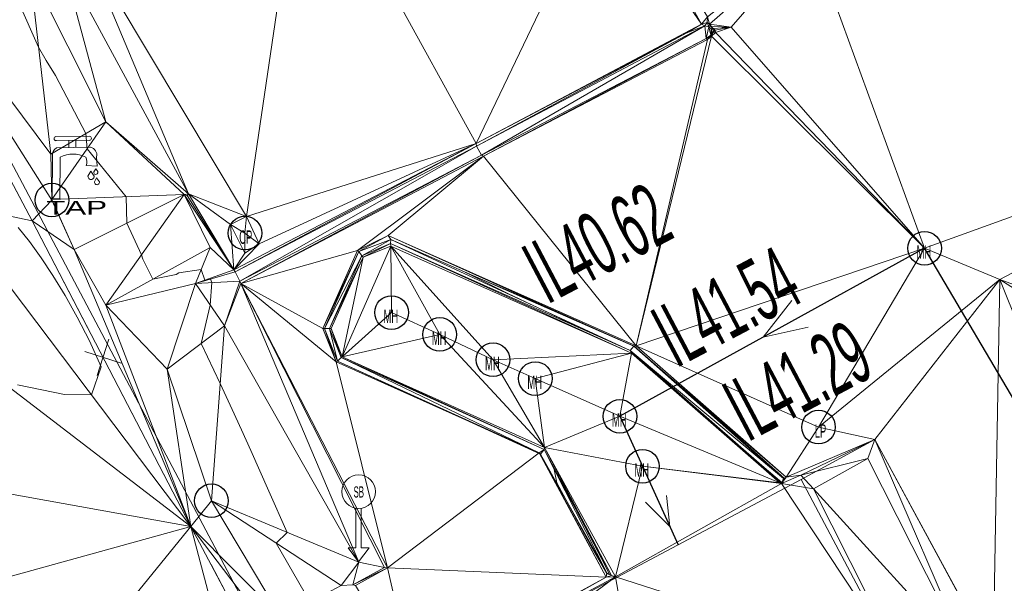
# Model space of a CAD drawing. Extents: x 79271 to 79617, y -3659238 to -3658956.
# Tile 11 of 29: x 79402 to 79424, y -3659120 to -3659108. Entities that reach past the tile are written whole.
import ezdxf
from ezdxf.enums import TextEntityAlignment as Align
from ezdxf.lldxf.tags import DXFTag

# ---------------------------------------------------------------- set-up
doc = ezdxf.new("R2010")
doc.units = 0
for name, color, linetype in [('3dFace', 7, 'Continuous'), ('BK', 7, 'Continuous'), ('BUILDING', 7, 'Continuous'), ('CAD', 7, 'Continuous'), ('CATCH_PIT', 7, 'Continuous'), ('CODE', 7, 'Continuous'), ('CONCSLAB', 7, 'Continuous'), ('ELEVATION', 7, 'Continuous'), ('ELP', 7, 'Continuous'), ('ERF_LINES', 7, 'Continuous'), ('FENCE', 7, 'Continuous'), ('GCONTOUR', 7, 'Continuous'), ('LAMP', 7, 'Continuous'), ('MCONTOUR', 7, 'Continuous'), ('MH', 7, 'Continuous'), ('POLYLINES', 7, 'Continuous'), ('ROADS_SIGN_BOARD', 7, 'Continuous'), ('SP', 7, 'Continuous'), ('TAP', 7, 'Continuous'), ('TK', 7, 'Continuous'), ('WALL', 7, 'Continuous')]:
    doc.layers.add(name, color=color, linetype=linetype)
doc.styles.add('Arial', font='arial.ttf', dxfattribs={"height": 1})
tags = doc.linetypes.add('DOTTED500', pattern=[1.2, 0.7, -0.5]).pattern_tags.tags
tags[6:7] = [DXFTag(74, 4), DXFTag(75, 0), DXFTag(340, '0'), DXFTag(46, 0.0), DXFTag(50, 0.0), DXFTag(44, 0.0), DXFTag(45, 0.0)]
tags[4:5] = [DXFTag(74, 4), DXFTag(75, 0), DXFTag(340, '0'), DXFTag(46, 0.0), DXFTag(50, 0.0), DXFTag(44, 0.0), DXFTag(45, 0.0)]

msp = doc.modelspace()

# ---------------------------------------------------------------- linework, layer by layer
at = {"layer": '3dFace', "color": 142, "linetype": 'Continuous', "lineweight": 0, "transparency": 33554687}
for points in [[(79419.424, -3659105.962, 42.348), (79431.533, -3659109.474, 42.491), (79427.154, -3659101.263, 42.586), (79419.424, -3659105.962, 42.348)], [(79406.845, -3659112.219, 42.128), (79408.116, -3659103.6, 42.283), (79403.222, -3659106.153, 42.242), (79406.845, -3659112.219, 42.128)], [(79406.845, -3659112.219, 42.128), (79411.964, -3659110.598, 42.255), (79408.116, -3659103.6, 42.283), (79406.845, -3659112.219, 42.128)], [(79408.116, -3659103.6, 42.283), (79411.964, -3659110.598, 42.255), (79414.782, -3659104.716, 42.368), (79408.116, -3659103.6, 42.283)], [(79414.782, -3659104.716, 42.368), (79416.995, -3659107.934, 42.405), (79415.114, -3659104.528, 42.421), (79414.782, -3659104.716, 42.368)], [(79415.114, -3659104.528, 42.421), (79416.995, -3659107.934, 42.405), (79417.128, -3659107.773, 42.444), (79415.114, -3659104.528, 42.421)], [(79414.782, -3659104.716, 42.368), (79411.964, -3659110.598, 42.255), (79416.995, -3659107.934, 42.405), (79414.782, -3659104.716, 42.368)], [(79400.15, -3659111.919, 43.356), (79402.064, -3659112.32, 42.882), (79398.361, -3659105.303, 43.131), (79400.15, -3659111.919, 43.356)], [(79398.361, -3659105.303, 43.131), (79402.064, -3659112.32, 42.882), (79402.507, -3659111.855, 42.714), (79398.361, -3659105.303, 43.131)], [(79398.361, -3659105.303, 43.131), (79402.507, -3659111.855, 42.714), (79402.483, -3659110.833, 42.706), (79398.361, -3659105.303, 43.131)], [(79398.361, -3659105.303, 43.131), (79402.483, -3659110.833, 42.706), (79402.016, -3659106.729, 42.352), (79398.361, -3659105.303, 43.131)], [(79419.424, -3659105.962, 42.348), (79417.128, -3659107.773, 42.444), (79417.17, -3659107.933, 42.44), (79419.424, -3659105.962, 42.348)], [(79419.424, -3659105.962, 42.348), (79417.17, -3659107.933, 42.44), (79417.653, -3659108, 42.39), (79419.424, -3659105.962, 42.348)], [(79421.966, -3659112.93, 42.307), (79419.424, -3659105.962, 42.348), (79417.653, -3659108, 42.39), (79421.966, -3659112.93, 42.307)], [(79419.424, -3659105.962, 42.348), (79421.966, -3659112.93, 42.307), (79431.533, -3659109.474, 42.491), (79419.424, -3659105.962, 42.348)], [(79402.745, -3659106.52, 42.322), (79405.55, -3659111.719, 42.147), (79403.222, -3659106.153, 42.242), (79402.745, -3659106.52, 42.322)], [(79403.222, -3659106.153, 42.242), (79405.55, -3659111.719, 42.147), (79406.845, -3659112.219, 42.128), (79403.222, -3659106.153, 42.242)], [(79402.016, -3659106.729, 42.352), (79403.709, -3659110.113, 42.383), (79402.745, -3659106.52, 42.322), (79402.016, -3659106.729, 42.352)], [(79403.709, -3659110.113, 42.383), (79405.55, -3659111.719, 42.147), (79402.745, -3659106.52, 42.322), (79403.709, -3659110.113, 42.383)], [(79402.016, -3659106.729, 42.352), (79402.483, -3659110.833, 42.706), (79403.709, -3659110.113, 42.383), (79402.016, -3659106.729, 42.352)], [(79416.995, -3659107.934, 42.405), (79417.118, -3659107.894, 42.419), (79417.128, -3659107.773, 42.444), (79416.995, -3659107.934, 42.405)], [(79417.118, -3659107.894, 42.419), (79417.17, -3659107.933, 42.44), (79417.128, -3659107.773, 42.444), (79417.118, -3659107.894, 42.419)], [(79416.995, -3659107.934, 42.405), (79411.964, -3659110.598, 42.255), (79416.667, -3659108.123, 42.344), (79416.995, -3659107.934, 42.405)], [(79416.667, -3659108.123, 42.344), (79411.976, -3659110.651, 42.399), (79417.067, -3659107.971, 42.474), (79416.667, -3659108.123, 42.344)], [(79417.067, -3659107.971, 42.474), (79411.976, -3659110.651, 42.399), (79412.085, -3659110.854, 42.395), (79417.067, -3659107.971, 42.474)], [(79417.067, -3659107.971, 42.474), (79412.085, -3659110.854, 42.395), (79417.095, -3659108.252, 42.471), (79417.067, -3659107.971, 42.474)], [(79416.995, -3659107.934, 42.405), (79416.667, -3659108.123, 42.344), (79417.067, -3659107.971, 42.474), (79416.995, -3659107.934, 42.405)], [(79416.995, -3659107.934, 42.405), (79417.067, -3659107.971, 42.474), (79417.118, -3659107.894, 42.419), (79416.995, -3659107.934, 42.405)], [(79417.118, -3659107.894, 42.419), (79417.067, -3659107.971, 42.474), (79417.157, -3659107.993, 42.485), (79417.118, -3659107.894, 42.419)], [(79417.095, -3659108.252, 42.471), (79417.157, -3659107.993, 42.485), (79417.067, -3659107.971, 42.474), (79417.095, -3659108.252, 42.471)], [(79417.199, -3659108.182, 42.47), (79417.157, -3659107.993, 42.485), (79417.095, -3659108.252, 42.471), (79417.199, -3659108.182, 42.47)], [(79417.118, -3659107.894, 42.419), (79417.157, -3659107.993, 42.485), (79417.17, -3659107.933, 42.44), (79417.118, -3659107.894, 42.419)], [(79417.17, -3659107.933, 42.44), (79417.157, -3659107.993, 42.485), (79417.213, -3659107.984, 42.425), (79417.17, -3659107.933, 42.44)], [(79417.213, -3659107.984, 42.425), (79417.157, -3659107.993, 42.485), (79417.208, -3659108.037, 42.487), (79417.213, -3659107.984, 42.425)], [(79417.199, -3659108.182, 42.47), (79417.208, -3659108.037, 42.487), (79417.157, -3659107.993, 42.485), (79417.199, -3659108.182, 42.47)], [(79417.653, -3659108, 42.39), (79417.17, -3659107.933, 42.44), (79417.213, -3659107.984, 42.425), (79417.653, -3659108, 42.39)], [(79417.199, -3659108.182, 42.47), (79417.224, -3659108.099, 42.476), (79417.208, -3659108.037, 42.487), (79417.199, -3659108.182, 42.47)], [(79417.213, -3659107.984, 42.425), (79417.208, -3659108.037, 42.487), (79417.249, -3659108.032, 42.429), (79417.213, -3659107.984, 42.425)], [(79417.208, -3659108.037, 42.487), (79417.271, -3659108.075, 42.43), (79417.249, -3659108.032, 42.429), (79417.208, -3659108.037, 42.487)], [(79417.224, -3659108.099, 42.476), (79417.271, -3659108.075, 42.43), (79417.208, -3659108.037, 42.487), (79417.224, -3659108.099, 42.476)], [(79417.653, -3659108, 42.39), (79417.213, -3659107.984, 42.425), (79417.249, -3659108.032, 42.429), (79417.653, -3659108, 42.39)], [(79417.653, -3659108, 42.39), (79417.249, -3659108.032, 42.429), (79417.297, -3659108.07, 42.41), (79417.653, -3659108, 42.39)], [(79417.249, -3659108.032, 42.429), (79417.271, -3659108.075, 42.43), (79417.297, -3659108.07, 42.41), (79417.249, -3659108.032, 42.429)], [(79417.297, -3659108.07, 42.41), (79417.303, -3659108.121, 42.362), (79417.653, -3659108, 42.39), (79417.297, -3659108.07, 42.41)], [(79421.966, -3659112.93, 42.307), (79417.653, -3659108, 42.39), (79417.303, -3659108.121, 42.362), (79421.966, -3659112.93, 42.307)], [(79416.667, -3659108.123, 42.344), (79411.964, -3659110.598, 42.255), (79411.976, -3659110.651, 42.399), (79416.667, -3659108.123, 42.344)], [(79417.095, -3659108.252, 42.471), (79412.085, -3659110.854, 42.395), (79412.131, -3659110.878, 42.287), (79417.095, -3659108.252, 42.471)], [(79417.095, -3659108.252, 42.471), (79412.131, -3659110.878, 42.287), (79417.126, -3659108.276, 42.37), (79417.095, -3659108.252, 42.471)], [(79417.126, -3659108.276, 42.37), (79412.131, -3659110.878, 42.287), (79415.536, -3659115.107, 42.248), (79417.126, -3659108.276, 42.37)], [(79421.966, -3659112.93, 42.307), (79417.212, -3659108.204, 42.386), (79415.536, -3659115.107, 42.248), (79421.966, -3659112.93, 42.307)], [(79415.536, -3659115.107, 42.248), (79417.212, -3659108.204, 42.386), (79417.126, -3659108.276, 42.37), (79415.536, -3659115.107, 42.248)], [(79417.095, -3659108.252, 42.471), (79417.126, -3659108.276, 42.37), (79417.199, -3659108.182, 42.47), (79417.095, -3659108.252, 42.471)], [(79417.199, -3659108.182, 42.47), (79417.126, -3659108.276, 42.37), (79417.212, -3659108.204, 42.386), (79417.199, -3659108.182, 42.47)], [(79417.199, -3659108.182, 42.47), (79417.241, -3659108.124, 42.398), (79417.224, -3659108.099, 42.476), (79417.199, -3659108.182, 42.47)], [(79417.199, -3659108.182, 42.47), (79417.212, -3659108.204, 42.386), (79417.241, -3659108.124, 42.398), (79417.199, -3659108.182, 42.47)], [(79417.303, -3659108.121, 42.362), (79417.241, -3659108.124, 42.398), (79417.212, -3659108.204, 42.386), (79417.303, -3659108.121, 42.362)], [(79421.966, -3659112.93, 42.307), (79417.303, -3659108.121, 42.362), (79417.212, -3659108.204, 42.386), (79421.966, -3659112.93, 42.307)], [(79417.224, -3659108.099, 42.476), (79417.241, -3659108.124, 42.398), (79417.271, -3659108.075, 42.43), (79417.224, -3659108.099, 42.476)], [(79417.271, -3659108.075, 42.43), (79417.241, -3659108.124, 42.398), (79417.303, -3659108.121, 42.362), (79417.271, -3659108.075, 42.43)], [(79417.271, -3659108.075, 42.43), (79417.303, -3659108.121, 42.362), (79417.297, -3659108.07, 42.41), (79417.271, -3659108.075, 42.43)], [(79431.533, -3659109.474, 42.491), (79421.966, -3659112.93, 42.307), (79423.647, -3659113.627, 42.35), (79431.533, -3659109.474, 42.491)], [(79431.533, -3659109.474, 42.491), (79423.647, -3659113.627, 42.35), (79429.765, -3659115.863, 42.385), (79431.533, -3659109.474, 42.491)], [(79403.709, -3659110.113, 42.383), (79402.483, -3659110.833, 42.706), (79402.508, -3659111.84, 42.719), (79403.709, -3659110.113, 42.383)], [(79402.508, -3659111.84, 42.719), (79405.457, -3659111.734, 42.328), (79403.709, -3659110.113, 42.383), (79402.508, -3659111.84, 42.719)], [(79403.709, -3659110.113, 42.383), (79405.457, -3659111.734, 42.328), (79405.55, -3659111.719, 42.147), (79403.709, -3659110.113, 42.383)], [(79407.13, -3659112.83, 42.097), (79406.56, -3659113.412, 42.158), (79411.964, -3659110.598, 42.255), (79407.13, -3659112.83, 42.097)], [(79411.964, -3659110.598, 42.255), (79406.56, -3659113.412, 42.158), (79406.593, -3659113.459, 42.319), (79411.964, -3659110.598, 42.255)], [(79411.964, -3659110.598, 42.255), (79406.593, -3659113.459, 42.319), (79411.976, -3659110.651, 42.399), (79411.964, -3659110.598, 42.255)], [(79411.976, -3659110.651, 42.399), (79406.593, -3659113.459, 42.319), (79406.695, -3659113.666, 42.308), (79411.976, -3659110.651, 42.399)], [(79411.976, -3659110.651, 42.399), (79406.695, -3659113.666, 42.308), (79412.085, -3659110.854, 42.395), (79411.976, -3659110.651, 42.399)], [(79407.13, -3659112.83, 42.097), (79411.964, -3659110.598, 42.255), (79406.845, -3659112.219, 42.128), (79407.13, -3659112.83, 42.097)], [(79402.483, -3659110.833, 42.706), (79402.507, -3659111.855, 42.714), (79402.508, -3659111.84, 42.719), (79402.483, -3659110.833, 42.706)], [(79412.085, -3659110.854, 42.395), (79406.695, -3659113.666, 42.308), (79406.722, -3659113.72, 42.174), (79412.085, -3659110.854, 42.395)], [(79412.085, -3659110.854, 42.395), (79406.722, -3659113.72, 42.174), (79412.131, -3659110.878, 42.287), (79412.085, -3659110.854, 42.395)], [(79412.131, -3659110.878, 42.287), (79406.722, -3659113.72, 42.174), (79409.323, -3659112.981, 42.179), (79412.131, -3659110.878, 42.287)], [(79412.131, -3659110.878, 42.287), (79409.323, -3659112.981, 42.179), (79410.003, -3659112.649, 42.183), (79412.131, -3659110.878, 42.287)], [(79410.003, -3659112.649, 42.183), (79415.536, -3659115.107, 42.248), (79412.131, -3659110.878, 42.287), (79410.003, -3659112.649, 42.183)], [(79402.508, -3659111.84, 42.719), (79403.005, -3659112.956, 42.658), (79405.457, -3659111.734, 42.328), (79402.508, -3659111.84, 42.719)], [(79405.457, -3659111.734, 42.328), (79403.005, -3659112.956, 42.658), (79403.706, -3659114.201, 42.643), (79405.457, -3659111.734, 42.328)], [(79405.457, -3659111.734, 42.328), (79403.706, -3659114.201, 42.643), (79406.033, -3659112.917, 42.326), (79405.457, -3659111.734, 42.328)], [(79405.457, -3659111.734, 42.328), (79405.526, -3659111.756, 42.323), (79405.55, -3659111.719, 42.147), (79405.457, -3659111.734, 42.328)], [(79405.457, -3659111.734, 42.328), (79406.033, -3659112.917, 42.326), (79406.56, -3659113.412, 42.158), (79405.457, -3659111.734, 42.328)], [(79405.457, -3659111.734, 42.328), (79406.56, -3659113.412, 42.158), (79405.526, -3659111.756, 42.323), (79405.457, -3659111.734, 42.328)], [(79405.526, -3659111.756, 42.323), (79406.56, -3659113.412, 42.158), (79405.55, -3659111.719, 42.147), (79405.526, -3659111.756, 42.323)], [(79405.55, -3659111.719, 42.147), (79406.56, -3659113.412, 42.158), (79406.49, -3659112.4, 42.112), (79405.55, -3659111.719, 42.147)], [(79406.845, -3659112.219, 42.128), (79405.55, -3659111.719, 42.147), (79406.49, -3659112.4, 42.112), (79406.845, -3659112.219, 42.128)], [(79405.606, -3659119.134, 42.756), (79400.15, -3659111.919, 43.356), (79398.262, -3659113.506, 43.185), (79405.606, -3659119.134, 42.756)], [(79405.606, -3659119.134, 42.756), (79402.064, -3659112.32, 42.882), (79400.15, -3659111.919, 43.356), (79405.606, -3659119.134, 42.756)], [(79402.064, -3659112.32, 42.882), (79403.005, -3659112.956, 42.658), (79402.507, -3659111.855, 42.714), (79402.064, -3659112.32, 42.882)], [(79402.507, -3659111.855, 42.714), (79403.005, -3659112.956, 42.658), (79402.508, -3659111.84, 42.719), (79402.507, -3659111.855, 42.714)], [(79406.49, -3659112.4, 42.112), (79406.812, -3659112.593, 42.125), (79406.845, -3659112.219, 42.128), (79406.49, -3659112.4, 42.112)], [(79406.845, -3659112.219, 42.128), (79406.812, -3659112.593, 42.125), (79407.13, -3659112.83, 42.097), (79406.845, -3659112.219, 42.128)], [(79402.064, -3659112.32, 42.882), (79405.606, -3659119.134, 42.756), (79403.005, -3659112.956, 42.658), (79402.064, -3659112.32, 42.882)], [(79406.49, -3659112.4, 42.112), (79406.56, -3659113.412, 42.158), (79406.807, -3659113.04, 42.104), (79406.49, -3659112.4, 42.112)], [(79406.49, -3659112.4, 42.112), (79406.807, -3659113.04, 42.104), (79406.812, -3659112.593, 42.125), (79406.49, -3659112.4, 42.112)], [(79407.13, -3659112.83, 42.097), (79406.812, -3659112.593, 42.125), (79406.807, -3659113.04, 42.104), (79407.13, -3659112.83, 42.097)], [(79410.003, -3659112.649, 42.183), (79409.323, -3659112.981, 42.179), (79409.349, -3659113.005, 42.467), (79410.003, -3659112.649, 42.183)], [(79410.003, -3659112.649, 42.183), (79409.349, -3659113.005, 42.467), (79410.061, -3659112.738, 42.484), (79410.003, -3659112.649, 42.183)], [(79410.061, -3659112.738, 42.484), (79415.481, -3659115.115, 42.536), (79410.003, -3659112.649, 42.183), (79410.061, -3659112.738, 42.484)], [(79410.003, -3659112.649, 42.183), (79415.481, -3659115.115, 42.536), (79415.536, -3659115.107, 42.248), (79410.003, -3659112.649, 42.183)], [(79406.807, -3659113.04, 42.104), (79406.56, -3659113.412, 42.158), (79407.13, -3659112.83, 42.097), (79406.807, -3659113.04, 42.104)], [(79409.451, -3659113.13, 42.362), (79408.976, -3659115.353, 42.384), (79410.067, -3659112.882, 42.353), (79409.451, -3659113.13, 42.362)], [(79410.067, -3659112.882, 42.353), (79408.976, -3659115.353, 42.384), (79410.08, -3659114.364, 42.316), (79410.067, -3659112.882, 42.353)], [(79410.061, -3659112.738, 42.484), (79409.349, -3659113.005, 42.467), (79409.415, -3659113.098, 42.461), (79410.061, -3659112.738, 42.484)], [(79410.061, -3659112.738, 42.484), (79409.415, -3659113.098, 42.461), (79410.054, -3659112.827, 42.47), (79410.061, -3659112.738, 42.484)], [(79410.054, -3659112.827, 42.47), (79409.415, -3659113.098, 42.461), (79409.451, -3659113.13, 42.362), (79410.054, -3659112.827, 42.47)], [(79410.054, -3659112.827, 42.47), (79409.451, -3659113.13, 42.362), (79410.067, -3659112.882, 42.353), (79410.054, -3659112.827, 42.47)], [(79410.054, -3659112.827, 42.47), (79415.403, -3659115.21, 42.508), (79410.061, -3659112.738, 42.484), (79410.054, -3659112.827, 42.47)], [(79410.054, -3659112.827, 42.47), (79410.067, -3659112.882, 42.353), (79415.433, -3659115.27, 42.326), (79410.054, -3659112.827, 42.47)], [(79410.054, -3659112.827, 42.47), (79415.433, -3659115.27, 42.326), (79415.403, -3659115.21, 42.508), (79410.054, -3659112.827, 42.47)], [(79410.061, -3659112.738, 42.484), (79415.403, -3659115.21, 42.508), (79415.481, -3659115.115, 42.536), (79410.061, -3659112.738, 42.484)], [(79410.08, -3659114.364, 42.316), (79411.156, -3659114.853, 42.305), (79410.067, -3659112.882, 42.353), (79410.08, -3659114.364, 42.316)], [(79410.067, -3659112.882, 42.353), (79411.156, -3659114.853, 42.305), (79412.343, -3659115.417, 42.29), (79410.067, -3659112.882, 42.353)], [(79415.433, -3659115.27, 42.326), (79410.067, -3659112.882, 42.353), (79412.343, -3659115.417, 42.29), (79415.433, -3659115.27, 42.326)], [(79403.005, -3659112.956, 42.658), (79405.606, -3659119.134, 42.756), (79403.706, -3659114.201, 42.643), (79403.005, -3659112.956, 42.658)], [(79406.033, -3659112.917, 42.326), (79403.706, -3659114.201, 42.643), (79405.708, -3659113.717, 42.612), (79406.033, -3659112.917, 42.326)], [(79406.56, -3659113.412, 42.158), (79406.033, -3659112.917, 42.326), (79405.708, -3659113.717, 42.612), (79406.56, -3659113.412, 42.158)], [(79408.549, -3659114.718, 42.147), (79409.323, -3659112.981, 42.179), (79406.722, -3659113.72, 42.174), (79408.549, -3659114.718, 42.147)], [(79409.349, -3659113.005, 42.467), (79409.323, -3659112.981, 42.179), (79408.549, -3659114.718, 42.147), (79409.349, -3659113.005, 42.467)], [(79409.349, -3659113.005, 42.467), (79408.549, -3659114.718, 42.147), (79408.589, -3659114.721, 42.449), (79409.349, -3659113.005, 42.467)], [(79409.349, -3659113.005, 42.467), (79408.589, -3659114.721, 42.449), (79409.415, -3659113.098, 42.461), (79409.349, -3659113.005, 42.467)], [(79409.415, -3659113.098, 42.461), (79408.589, -3659114.721, 42.449), (79408.697, -3659114.723, 42.443), (79409.415, -3659113.098, 42.461)], [(79409.415, -3659113.098, 42.461), (79408.697, -3659114.723, 42.443), (79409.451, -3659113.13, 42.362), (79409.415, -3659113.098, 42.461)], [(79419.601, -3659116.918, 42.318), (79421.966, -3659112.93, 42.307), (79415.536, -3659115.107, 42.248), (79419.601, -3659116.918, 42.318)], [(79423.647, -3659113.627, 42.35), (79421.966, -3659112.93, 42.307), (79419.601, -3659116.918, 42.318), (79423.647, -3659113.627, 42.35)], [(79409.451, -3659113.13, 42.362), (79408.697, -3659114.723, 42.443), (79408.732, -3659114.719, 42.368), (79409.451, -3659113.13, 42.362)], [(79409.451, -3659113.13, 42.362), (79408.732, -3659114.719, 42.368), (79408.976, -3659115.353, 42.384), (79409.451, -3659113.13, 42.362)], [(79405.606, -3659119.134, 42.756), (79398.262, -3659113.506, 43.185), (79386.865, -3659115.758, 43.231), (79405.606, -3659119.134, 42.756)], [(79406.56, -3659113.412, 42.158), (79405.708, -3659113.717, 42.612), (79406.593, -3659113.459, 42.319), (79406.56, -3659113.412, 42.158)], [(79406.593, -3659113.459, 42.319), (79405.708, -3659113.717, 42.612), (79406.695, -3659113.666, 42.308), (79406.593, -3659113.459, 42.319)], [(79405.708, -3659113.717, 42.612), (79403.706, -3659114.201, 42.643), (79405.078, -3659115.624, 42.658), (79405.708, -3659113.717, 42.612)], [(79405.708, -3659113.717, 42.612), (79405.078, -3659115.624, 42.658), (79406.356, -3659114.661, 42.392), (79405.708, -3659113.717, 42.612)], [(79406.695, -3659113.666, 42.308), (79405.708, -3659113.717, 42.612), (79406.356, -3659114.661, 42.392), (79406.695, -3659113.666, 42.308)], [(79406.695, -3659113.666, 42.308), (79406.356, -3659114.661, 42.392), (79406.722, -3659113.72, 42.174), (79406.695, -3659113.666, 42.308)], [(79406.356, -3659114.661, 42.392), (79409.352, -3659119.934, 42.292), (79406.722, -3659113.72, 42.174), (79406.356, -3659114.661, 42.392)], [(79406.722, -3659113.72, 42.174), (79409.352, -3659119.934, 42.292), (79409.924, -3659120.051, 42.309), (79406.722, -3659113.72, 42.174)], [(79406.722, -3659113.72, 42.174), (79409.924, -3659120.051, 42.309), (79409.992, -3659120.059, 42.193), (79406.722, -3659113.72, 42.174)], [(79406.722, -3659113.72, 42.174), (79409.992, -3659120.059, 42.193), (79408.842, -3659115.466, 42.156), (79406.722, -3659113.72, 42.174)], [(79406.722, -3659113.72, 42.174), (79408.842, -3659115.466, 42.156), (79408.549, -3659114.718, 42.147), (79406.722, -3659113.72, 42.174)], [(79419.601, -3659116.918, 42.318), (79420.86, -3659117.192, 42.315), (79423.647, -3659113.627, 42.35), (79419.601, -3659116.918, 42.318)], [(79423.647, -3659113.627, 42.35), (79420.86, -3659117.192, 42.315), (79423.492, -3659122.06, 42.324), (79423.647, -3659113.627, 42.35)], [(79426.352, -3659120.372, 42.336), (79423.647, -3659113.627, 42.35), (79423.492, -3659122.06, 42.324), (79426.352, -3659120.372, 42.336)], [(79430.528, -3659118.005, 42.465), (79423.647, -3659113.627, 42.35), (79426.352, -3659120.372, 42.336), (79430.528, -3659118.005, 42.465)], [(79423.647, -3659113.627, 42.35), (79430.528, -3659118.005, 42.465), (79429.765, -3659115.863, 42.385), (79423.647, -3659113.627, 42.35)], [(79403.706, -3659114.201, 42.643), (79405.606, -3659119.134, 42.756), (79405.078, -3659115.624, 42.658), (79403.706, -3659114.201, 42.643)], [(79408.976, -3659115.353, 42.384), (79411.156, -3659114.853, 42.305), (79410.08, -3659114.364, 42.316), (79408.976, -3659115.353, 42.384)], [(79405.078, -3659115.624, 42.658), (79406.064, -3659118.562, 42.719), (79406.356, -3659114.661, 42.392), (79405.078, -3659115.624, 42.658)], [(79406.356, -3659114.661, 42.392), (79406.064, -3659118.562, 42.719), (79409.352, -3659119.934, 42.292), (79406.356, -3659114.661, 42.392)], [(79408.589, -3659114.721, 42.449), (79408.549, -3659114.718, 42.147), (79408.842, -3659115.466, 42.156), (79408.589, -3659114.721, 42.449)], [(79408.589, -3659114.721, 42.449), (79408.842, -3659115.466, 42.156), (79408.876, -3659115.449, 42.447), (79408.589, -3659114.721, 42.449)], [(79408.589, -3659114.721, 42.449), (79408.876, -3659115.449, 42.447), (79408.697, -3659114.723, 42.443), (79408.589, -3659114.721, 42.449)], [(79408.697, -3659114.723, 42.443), (79408.96, -3659115.366, 42.441), (79408.732, -3659114.719, 42.368), (79408.697, -3659114.723, 42.443)], [(79408.697, -3659114.723, 42.443), (79408.876, -3659115.449, 42.447), (79408.96, -3659115.366, 42.441), (79408.697, -3659114.723, 42.443)], [(79408.732, -3659114.719, 42.368), (79408.96, -3659115.366, 42.441), (79408.976, -3659115.353, 42.384), (79408.732, -3659114.719, 42.368)], [(79408.976, -3659115.353, 42.384), (79413.491, -3659117.377, 42.324), (79411.156, -3659114.853, 42.305), (79408.976, -3659115.353, 42.384)], [(79411.156, -3659114.853, 42.305), (79413.491, -3659117.377, 42.324), (79412.343, -3659115.417, 42.29), (79411.156, -3659114.853, 42.305)], [(79415.433, -3659115.27, 42.326), (79412.343, -3659115.417, 42.29), (79413.286, -3659115.837, 42.281), (79415.433, -3659115.27, 42.326)], [(79415.433, -3659115.27, 42.326), (79413.286, -3659115.837, 42.281), (79415.172, -3659116.678, 42.3), (79415.433, -3659115.27, 42.326)], [(79418.736, -3659118.16, 42.333), (79415.433, -3659115.27, 42.326), (79415.172, -3659116.678, 42.3), (79418.736, -3659118.16, 42.333)], [(79415.403, -3659115.21, 42.508), (79418.823, -3659118.065, 42.577), (79415.481, -3659115.115, 42.536), (79415.403, -3659115.21, 42.508)], [(79415.433, -3659115.27, 42.326), (79418.774, -3659118.173, 42.486), (79415.403, -3659115.21, 42.508), (79415.433, -3659115.27, 42.326)], [(79415.403, -3659115.21, 42.508), (79418.774, -3659118.173, 42.486), (79418.823, -3659118.065, 42.577), (79415.403, -3659115.21, 42.508)], [(79415.433, -3659115.27, 42.326), (79418.736, -3659118.16, 42.333), (79418.774, -3659118.173, 42.486), (79415.433, -3659115.27, 42.326)], [(79415.481, -3659115.115, 42.536), (79418.879, -3659118.035, 42.262), (79415.536, -3659115.107, 42.248), (79415.481, -3659115.115, 42.536)], [(79415.481, -3659115.115, 42.536), (79418.823, -3659118.065, 42.577), (79418.879, -3659118.035, 42.262), (79415.481, -3659115.115, 42.536)], [(79415.536, -3659115.107, 42.248), (79418.879, -3659118.035, 42.262), (79419.601, -3659116.918, 42.318), (79415.536, -3659115.107, 42.248)], [(79408.842, -3659115.466, 42.156), (79413.372, -3659117.495, 42.198), (79408.876, -3659115.449, 42.447), (79408.842, -3659115.466, 42.156)], [(79409.992, -3659120.059, 42.193), (79413.372, -3659117.495, 42.198), (79408.842, -3659115.466, 42.156), (79409.992, -3659120.059, 42.193)], [(79408.876, -3659115.449, 42.447), (79413.372, -3659117.495, 42.198), (79408.96, -3659115.366, 42.441), (79408.876, -3659115.449, 42.447)], [(79408.96, -3659115.366, 42.441), (79413.48, -3659117.419, 42.485), (79408.976, -3659115.353, 42.384), (79408.96, -3659115.366, 42.441)], [(79408.96, -3659115.366, 42.441), (79413.372, -3659117.495, 42.198), (79413.48, -3659117.419, 42.485), (79408.96, -3659115.366, 42.441)], [(79408.976, -3659115.353, 42.384), (79413.48, -3659117.419, 42.485), (79413.491, -3659117.377, 42.324), (79408.976, -3659115.353, 42.384)], [(79412.343, -3659115.417, 42.29), (79413.491, -3659117.377, 42.324), (79413.286, -3659115.837, 42.281), (79412.343, -3659115.417, 42.29)], [(79405.078, -3659115.624, 42.658), (79405.606, -3659119.134, 42.756), (79406.064, -3659118.562, 42.719), (79405.078, -3659115.624, 42.658)], [(79386.956, -3659124.298, 42.897), (79405.606, -3659119.134, 42.756), (79386.865, -3659115.758, 43.231), (79386.956, -3659124.298, 42.897)], [(79413.286, -3659115.837, 42.281), (79413.491, -3659117.377, 42.324), (79415.172, -3659116.678, 42.3), (79413.286, -3659115.837, 42.281)], [(79415.676, -3659117.792, 42.276), (79415.172, -3659116.678, 42.3), (79413.491, -3659117.377, 42.324), (79415.676, -3659117.792, 42.276)], [(79418.736, -3659118.16, 42.333), (79415.172, -3659116.678, 42.3), (79415.676, -3659117.792, 42.276), (79418.736, -3659118.16, 42.333)], [(79418.879, -3659118.035, 42.262), (79420.86, -3659117.192, 42.315), (79419.601, -3659116.918, 42.318), (79418.879, -3659118.035, 42.262)], [(79420.86, -3659117.192, 42.315), (79418.879, -3659118.035, 42.262), (79419.21, -3659117.991, 42.241), (79420.86, -3659117.192, 42.315)], [(79420.86, -3659117.192, 42.315), (79419.21, -3659117.991, 42.241), (79420.704, -3659117.62, 42.339), (79420.86, -3659117.192, 42.315)], [(79420.704, -3659117.62, 42.339), (79422.993, -3659122.147, 42.357), (79420.86, -3659117.192, 42.315), (79420.704, -3659117.62, 42.339)], [(79420.86, -3659117.192, 42.315), (79422.993, -3659122.147, 42.357), (79423.492, -3659122.06, 42.324), (79420.86, -3659117.192, 42.315)], [(79414.869, -3659120.266, 42.184), (79413.372, -3659117.495, 42.198), (79409.992, -3659120.059, 42.193), (79414.869, -3659120.266, 42.184)], [(79413.405, -3659117.52, 42.475), (79413.48, -3659117.419, 42.485), (79413.372, -3659117.495, 42.198), (79413.405, -3659117.52, 42.475)], [(79414.869, -3659120.266, 42.184), (79413.405, -3659117.52, 42.475), (79413.372, -3659117.495, 42.198), (79414.869, -3659120.266, 42.184)], [(79414.881, -3659120.17, 42.578), (79413.48, -3659117.419, 42.485), (79413.405, -3659117.52, 42.475), (79414.881, -3659120.17, 42.578)], [(79414.986, -3659120.231, 42.448), (79413.491, -3659117.377, 42.324), (79413.48, -3659117.419, 42.485), (79414.986, -3659120.231, 42.448)], [(79414.986, -3659120.231, 42.448), (79413.48, -3659117.419, 42.485), (79414.881, -3659120.17, 42.578), (79414.986, -3659120.231, 42.448)], [(79415.676, -3659117.792, 42.276), (79413.491, -3659117.377, 42.324), (79415.076, -3659120.256, 42.232), (79415.676, -3659117.792, 42.276)], [(79415.076, -3659120.256, 42.232), (79413.491, -3659117.377, 42.324), (79414.986, -3659120.231, 42.448), (79415.076, -3659120.256, 42.232)], [(79414.881, -3659120.17, 42.578), (79413.405, -3659117.52, 42.475), (79414.869, -3659120.266, 42.184), (79414.881, -3659120.17, 42.578)], [(79420.704, -3659117.62, 42.339), (79419.21, -3659117.991, 42.241), (79419.487, -3659118.293, 42.306), (79420.704, -3659117.62, 42.339)], [(79420.704, -3659117.62, 42.339), (79419.487, -3659118.293, 42.306), (79422.993, -3659122.147, 42.357), (79420.704, -3659117.62, 42.339)], [(79415.076, -3659120.256, 42.232), (79418.774, -3659118.173, 42.486), (79415.676, -3659117.792, 42.276), (79415.076, -3659120.256, 42.232)], [(79419.21, -3659117.991, 42.241), (79418.879, -3659118.035, 42.262), (79418.774, -3659118.173, 42.486), (79419.21, -3659117.991, 42.241)], [(79419.487, -3659118.293, 42.306), (79419.21, -3659117.991, 42.241), (79418.774, -3659118.173, 42.486), (79419.487, -3659118.293, 42.306)], [(79418.823, -3659118.065, 42.577), (79418.774, -3659118.173, 42.486), (79418.879, -3659118.035, 42.262), (79418.823, -3659118.065, 42.577)], [(79421.529, -3659122.33, 42.322), (79418.774, -3659118.173, 42.486), (79415.076, -3659120.256, 42.232), (79421.529, -3659122.33, 42.322)], [(79419.487, -3659118.293, 42.306), (79418.774, -3659118.173, 42.486), (79421.529, -3659122.33, 42.322), (79419.487, -3659118.293, 42.306)], [(79421.529, -3659122.33, 42.322), (79422.993, -3659122.147, 42.357), (79419.487, -3659118.293, 42.306), (79421.529, -3659122.33, 42.322)], [(79407.622, -3659121.163, 42.707), (79406.064, -3659118.562, 42.719), (79405.606, -3659119.134, 42.756), (79407.622, -3659121.163, 42.707)], [(79409.352, -3659119.934, 42.292), (79406.064, -3659118.562, 42.719), (79408.956, -3659120.455, 42.279), (79409.352, -3659119.934, 42.292)], [(79408.956, -3659120.455, 42.279), (79406.064, -3659118.562, 42.719), (79407.622, -3659121.163, 42.707), (79408.956, -3659120.455, 42.279)], [(79386.956, -3659124.298, 42.897), (79403.026, -3659122.313, 42.847), (79405.606, -3659119.134, 42.756), (79386.956, -3659124.298, 42.897)], [(79405.606, -3659119.134, 42.756), (79403.026, -3659122.313, 42.847), (79407.01, -3659124.45, 42.755), (79405.606, -3659119.134, 42.756)], [(79407.01, -3659124.45, 42.755), (79410.037, -3659127.492, 42.596), (79405.606, -3659119.134, 42.756), (79407.01, -3659124.45, 42.755)], [(79405.606, -3659119.134, 42.756), (79410.037, -3659127.492, 42.596), (79408.846, -3659123.405, 42.605), (79405.606, -3659119.134, 42.756)], [(79405.606, -3659119.134, 42.756), (79408.846, -3659123.405, 42.605), (79407.622, -3659121.163, 42.707), (79405.606, -3659119.134, 42.756)], [(79409.219, -3659120.433, 42.321), (79409.352, -3659119.934, 42.292), (79408.956, -3659120.455, 42.279), (79409.219, -3659120.433, 42.321)], [(79409.924, -3659120.051, 42.309), (79409.352, -3659119.934, 42.292), (79409.219, -3659120.433, 42.321), (79409.924, -3659120.051, 42.309)], [(79409.924, -3659120.051, 42.309), (79409.219, -3659120.433, 42.321), (79409.992, -3659120.059, 42.193), (79409.924, -3659120.051, 42.309)], [(79409.992, -3659120.059, 42.193), (79409.219, -3659120.433, 42.321), (79409.28, -3659120.449, 42.182), (79409.992, -3659120.059, 42.193)], [(79409.28, -3659120.449, 42.182), (79410.579, -3659122.617, 42.11), (79409.992, -3659120.059, 42.193), (79409.28, -3659120.449, 42.182)], [(79414.869, -3659120.266, 42.184), (79409.992, -3659120.059, 42.193), (79410.579, -3659122.617, 42.11), (79414.869, -3659120.266, 42.184)], [(79410.591, -3659122.623, 42.176), (79414.869, -3659120.266, 42.184), (79410.579, -3659122.617, 42.11), (79410.591, -3659122.623, 42.176)], [(79410.596, -3659122.658, 42.291), (79414.869, -3659120.266, 42.184), (79410.591, -3659122.623, 42.176), (79410.596, -3659122.658, 42.291)], [(79410.596, -3659122.658, 42.291), (79411.425, -3659122.988, 42.159), (79415.076, -3659120.256, 42.232), (79410.596, -3659122.658, 42.291)], [(79410.596, -3659122.658, 42.291), (79415.076, -3659120.256, 42.232), (79414.869, -3659120.266, 42.184), (79410.596, -3659122.658, 42.291)], [(79411.425, -3659122.988, 42.159), (79415.956, -3659125.326, 42.193), (79415.076, -3659120.256, 42.232), (79411.425, -3659122.988, 42.159)], [(79414.869, -3659120.266, 42.184), (79414.986, -3659120.231, 42.448), (79414.881, -3659120.17, 42.578), (79414.869, -3659120.266, 42.184)], [(79414.869, -3659120.266, 42.184), (79415.076, -3659120.256, 42.232), (79414.986, -3659120.231, 42.448), (79414.869, -3659120.266, 42.184)], [(79415.956, -3659125.326, 42.193), (79421.529, -3659122.33, 42.322), (79415.076, -3659120.256, 42.232), (79415.956, -3659125.326, 42.193)], [(79429.585, -3659125.266, 42.367), (79426.352, -3659120.372, 42.336), (79423.492, -3659122.06, 42.324), (79429.585, -3659125.266, 42.367)]]:
    msp.add_3dface(points, dxfattribs=at)
at = {"layer": 'BK', "color": 9, "linetype": 'DOTTED500', "lineweight": 9, "transparency": 33554687}
for p, q in [((79411.964, -3659110.598, 42.155), (79416.995, -3659107.934, 42.305)), ((79416.995, -3659107.934, 42.305), (79417.118, -3659107.894, 42.319)), ((79417.118, -3659107.894, 42.319), (79417.17, -3659107.933, 42.34)), ((79417.17, -3659107.933, 42.34), (79417.213, -3659107.984, 42.325)), ((79417.213, -3659107.984, 42.325), (79417.249, -3659108.032, 42.329)), ((79417.249, -3659108.032, 42.329), (79417.271, -3659108.075, 42.33)), ((79412.131, -3659110.878, 42.187), (79417.126, -3659108.276, 42.27)), ((79417.212, -3659108.204, 42.286), (79417.126, -3659108.276, 42.27)), ((79417.241, -3659108.124, 42.298), (79417.212, -3659108.204, 42.286)), ((79417.271, -3659108.075, 42.33), (79417.241, -3659108.124, 42.298)), ((79406.56, -3659113.412, 42.058), (79411.964, -3659110.598, 42.155)), ((79406.722, -3659113.72, 42.074), (79412.131, -3659110.878, 42.187)), ((79405.55, -3659111.719, 42.047), (79406.56, -3659113.412, 42.058)), ((79410.003, -3659112.649, 42.133), (79409.323, -3659112.981, 42.129)), ((79415.536, -3659115.107, 42.198), (79410.003, -3659112.649, 42.133)), ((79409.451, -3659113.13, 42.312), (79410.067, -3659112.882, 42.303)), ((79410.067, -3659112.882, 42.303), (79415.433, -3659115.27, 42.276)), ((79409.323, -3659112.981, 42.129), (79408.549, -3659114.718, 42.097)), ((79408.732, -3659114.719, 42.318), (79409.451, -3659113.13, 42.312)), ((79406.722, -3659113.72, 42.074), (79409.992, -3659120.059, 42.093)), ((79408.549, -3659114.718, 42.097), (79408.842, -3659115.466, 42.106)), ((79408.976, -3659115.353, 42.334), (79408.732, -3659114.719, 42.318)), ((79415.433, -3659115.27, 42.276), (79418.736, -3659118.16, 42.283)), ((79418.879, -3659118.035, 42.212), (79415.536, -3659115.107, 42.198)), ((79413.372, -3659117.495, 42.148), (79408.842, -3659115.466, 42.106)), ((79408.976, -3659115.353, 42.334), (79413.491, -3659117.377, 42.274)), ((79414.869, -3659120.266, 42.134), (79413.372, -3659117.495, 42.148)), ((79413.491, -3659117.377, 42.274), (79415.076, -3659120.256, 42.182)), ((79409.992, -3659120.059, 42.093), (79409.28, -3659120.449, 42.082))]:
    msp.add_line(p, q, dxfattribs=at)
at = {"layer": 'BUILDING', "color": 21, "linetype": 'Continuous', "lineweight": 9, "transparency": 33554687}
for p, q in [((79413.727, -3659120.999, 42.925), (79419.217, -3659118.09, 42.878)), ((79421.473, -3659122.339, 42.925), (79419.217, -3659118.09, 43.374))]:
    msp.add_line(p, q, dxfattribs=at)
at = {"layer": 'CAD', "color": 30, "linetype": 'Continuous', "lineweight": 25, "transparency": 33554687}
msp.add_line((79402.605, -3659110.535), (79402.605, -3659110.53), dxfattribs=at)
at = {"layer": 'CATCH_PIT', "color": 32, "linetype": 'Continuous', "lineweight": 30, "transparency": 33554687}
msp.add_circle((79406.812, -3659112.593, 42.171), 0.375, dxfattribs=at)
at = {"layer": 'CONCSLAB', "color": 251, "linetype": 'Continuous', "lineweight": 9, "transparency": 33554687}
for p, q in [((79403.005, -3659112.956, 42.558), (79405.457, -3659111.734, 42.228)), ((79405.457, -3659111.734, 42.228), (79406.033, -3659112.917, 42.226)), ((79403.706, -3659114.201, 42.543), (79403.005, -3659112.956, 42.558)), ((79406.033, -3659112.917, 42.226), (79403.706, -3659114.201, 42.543))]:
    msp.add_line(p, q, dxfattribs=at)
at = {"layer": 'ELP', "color": 1, "linetype": 'Continuous', "lineweight": 30, "transparency": 33554687}
msp.add_circle((79419.601, -3659116.918, 44.88), 0.375, dxfattribs=at)
at = {"layer": 'ERF_LINES', "color": 9, "linetype": 'Continuous', "lineweight": 9, "transparency": 33554687}
msp.add_line((79420.73, -3659147.142), (79378.663, -3659067.701), dxfattribs=at)
at = {"layer": 'FENCE', "color": 1, "linetype": 'Continuous', "lineweight": 9, "transparency": 33554687}
for p, q in [((79402.064, -3659112.32, 42.892), (79400.43, -3659109.225, 42.782)), ((79403.3, -3659114.698, 42.795), (79402.064, -3659112.32, 42.656)), ((79403.518, -3659115.768, 42.726), (79403.774, -3659114.958, 42.656)), ((79404.05, -3659115.491, 42.726), (79403.241, -3659115.235, 42.656)), ((79405.606, -3659119.134, 42.713), (79403.992, -3659116.029, 42.656)), ((79405.704, -3659119.319, 42.665), (79405.606, -3659119.134, 42.496)), ((79407.695, -3659123.074, 42.64), (79406.056, -3659119.982, 42.496))]:
    msp.add_line(p, q, dxfattribs=at)
at = {"layer": 'GCONTOUR', "color": 9, "linetype": 'Continuous', "lineweight": 9, "transparency": 33554687}
for p, q in [((79411.736, -3659113.474, 42.5), (79411.726, -3659113.468, 42.5)), ((79411.726, -3659113.468, 42.5), (79412.646, -3659113.861, 42.5)), ((79412.673, -3659113.94, 42.5), (79411.736, -3659113.474, 42.5)), ((79412.646, -3659113.861, 42.5), (79413.105, -3659114.059, 42.5)), ((79413.617, -3659114.384, 42.5), (79412.673, -3659113.94, 42.5)), ((79413.105, -3659114.059, 42.5), (79413.563, -3659114.26, 42.5)), ((79413.563, -3659114.26, 42.5), (79414.021, -3659114.461, 42.5)), ((79414.274, -3659114.707, 42.5), (79413.617, -3659114.384, 42.5)), ((79414.021, -3659114.461, 42.5), (79414.922, -3659114.863, 42.5)), ((79415.399, -3659115.21, 42.5), (79414.274, -3659114.707, 42.5)), ((79414.922, -3659114.863, 42.5), (79415.488, -3659115.114, 42.5)), ((79415.404, -3659115.213, 42.5), (79415.399, -3659115.21, 42.5)), ((79416.632, -3659116.291, 42.5), (79415.404, -3659115.213, 42.5)), ((79415.488, -3659115.114, 42.5), (79415.928, -3659115.499, 42.5)), ((79415.928, -3659115.499, 42.5), (79417.434, -3659116.81, 42.5)), ((79418.334, -3659117.772, 42.5), (79416.632, -3659116.291, 42.5)), ((79417.434, -3659116.81, 42.5), (79418.837, -3659118.058, 42.5)), ((79413.72, -3659117.885, 42.5), (79413.706, -3659117.862, 42.5)), ((79413.706, -3659117.862, 42.5), (79413.763, -3659118.163, 42.5)), ((79413.873, -3659118.164, 42.5), (79413.72, -3659117.885, 42.5)), ((79418.782, -3659118.156, 42.5), (79418.334, -3659117.772, 42.5)), ((79413.763, -3659118.163, 42.5), (79414.527, -3659119.567, 42.5)), ((79414.186, -3659118.751, 42.5), (79413.873, -3659118.164, 42.5)), ((79418.837, -3659118.058, 42.5), (79418.782, -3659118.156, 42.5)), ((79414.591, -3659119.519, 42.5), (79414.186, -3659118.751, 42.5)), ((79414.527, -3659119.567, 42.5), (79414.879, -3659120.189, 42.5)), ((79414.85, -3659120.017, 42.5), (79414.591, -3659119.519, 42.5)), ((79414.944, -3659120.207, 42.5), (79414.85, -3659120.017, 42.5)), ((79414.879, -3659120.189, 42.5), (79414.944, -3659120.207, 42.5))]:
    msp.add_line(p, q, dxfattribs=at)
at = {"layer": 'GCONTOUR', "color": 9, "linetype": 'Continuous', "lineweight": 9, "elevation": 42.5}
msp.add_lwpolyline([(79408.267, -3659120.821), (79407.504, -3659119.504), (79407.751, -3659119.266), (79407.347, -3659118.351), (79407.144, -3659117.894), (79406.94, -3659117.438), (79406.733, -3659116.982), (79406.525, -3659116.527), (79406.26, -3659115.949), (79405.837, -3659115.052), (79406.038, -3659114.198), (79406.072, -3659113.698), (79406.046, -3659113.618), (79405.918, -3659113.642), (79405.835, -3659113.404), (79405.339, -3659113.478), (79405.275, -3659113.517), (79404.756, -3659113.622), (79404.538, -3659113.171), (79404.501, -3659113.081), (79404.179, -3659112.371), (79404.16, -3659111.781), (79403.291, -3659110.714), (79403.265, -3659110.374), (79402.586, -3659109.08), (79402.377, -3659108.747), (79402.211, -3659108.445), (79401.323, -3659106.461)], dxfattribs=at)
at = {"layer": 'LAMP', "color": 2, "linetype": 'Continuous', "lineweight": 30, "transparency": 33554687}
for centre in [(79402.507, -3659111.855, 42.664), (79406.064, -3659118.562, 42.664)]:
    msp.add_circle(centre, 0.375, dxfattribs=at)
at = {"layer": 'MCONTOUR', "color": 9, "linetype": 'Continuous', "lineweight": 9, "elevation": 43}
msp.add_lwpolyline([(79401.738, -3659115.975), (79402.785, -3659116.195), (79403.387, -3659116.2), (79403.602, -3659115.574), (79403.342, -3659114.998), (79403.072, -3659114.468), (79402.801, -3659113.982), (79402.531, -3659113.54), (79402.265, -3659113.141), (79402.005, -3659112.783), (79401.757, -3659112.465)], dxfattribs=at)
at = {"layer": 'MH', "color": 30, "linetype": 'DOTTED500', "lineweight": 30, "transparency": 33554687}
for p, q in [((79421.966, -3659112.93, 42.307), (79415.172, -3659116.678, 42.3)), ((79426.352, -3659120.372, 42.336), (79421.966, -3659112.93, 42.307)), ((79415.172, -3659116.678, 42.3), (79416.469, -3659119.546, 42.276))]:
    msp.add_line(p, q, dxfattribs=at)
at = {"layer": 'MH', "color": 30, "linetype": 'Continuous', "lineweight": 9, "transparency": 33554687}
for p, q in [((79419.009, -3659114.094), (79418.364, -3659114.917)), ((79419.371, -3659114.691), (79418.364, -3659114.917)), ((79415.744, -3659118.594), (79416.284, -3659119.136)), ((79416.215, -3659118.444), (79416.284, -3659119.136))]:
    msp.add_line(p, q, dxfattribs=at)
at = {"layer": 'MH', "color": 30, "linetype": 'Continuous', "lineweight": 30, "transparency": 33554687}
for centre in [(79421.966, -3659112.93, 44.758), (79410.08, -3659114.364, 44.758), (79411.156, -3659114.853, 44.758), (79412.343, -3659115.417, 44.758), (79413.286, -3659115.837, 44.758), (79415.172, -3659116.678, 44.758), (79415.676, -3659117.792, 44.758)]:
    msp.add_circle(centre, 0.375, dxfattribs=at)
at = {"layer": 'POLYLINES', "color": 151, "linetype": 'Continuous', "lineweight": 9, "transparency": 33554687}
for p, q in [((79418.774, -3659118.173, 42.486), (79415.676, -3659117.792, 42.276)), ((79415.676, -3659117.792, 42.276), (79418.736, -3659118.16, 42.333)), ((79418.774, -3659118.173, 42.486), (79415.676, -3659117.792, 42.276)), ((79415.676, -3659117.792, 42.276), (79418.736, -3659118.16, 42.333)), ((79418.774, -3659118.173, 42.486), (79415.676, -3659117.792, 42.276)), ((79415.676, -3659117.792, 42.276), (79418.736, -3659118.16, 42.333)), ((79418.736, -3659118.16, 42.333), (79418.774, -3659118.173, 42.486)), ((79418.736, -3659118.16, 42.333), (79418.774, -3659118.173, 42.486)), ((79418.736, -3659118.16, 42.333), (79418.774, -3659118.173, 42.486))]:
    msp.add_line(p, q, dxfattribs=at)
at = {"layer": 'POLYLINES', "color": 18, "linetype": 'Continuous', "lineweight": 9, "transparency": 33554687}
for p, q in [((79418.774, -3659118.173, 42.486), (79415.676, -3659117.792, 42.276)), ((79415.676, -3659117.792, 42.276), (79418.736, -3659118.16, 42.333)), ((79418.736, -3659118.16, 42.333), (79418.774, -3659118.173, 42.486))]:
    msp.add_line(p, q, dxfattribs=at)
at = {"layer": 'SP', "color": 18, "linetype": 'Continuous', "lineweight": 9, "transparency": 33554687}
for p, q in [((79409.287, -3659119.612), (79409.287, -3659118.729)), ((79409.402, -3659119.612), (79409.402, -3659118.729)), ((79409.287, -3659119.612), (79409.111, -3659119.612)), ((79409.111, -3659119.612), (79409.347, -3659119.927)), ((79409.578, -3659119.612), (79409.347, -3659119.927)), ((79409.402, -3659119.612), (79409.578, -3659119.612))]:
    msp.add_line(p, q, dxfattribs=at)
msp.add_circle((79409.346, -3659118.358, 42.183), 0.375, dxfattribs=at)
at = {"layer": 'TAP', "color": 131, "linetype": 'Continuous', "lineweight": 9, "transparency": 33554687}
for p, q in [((79402.595, -3659110.444), (79403.343, -3659110.433)), ((79402.593, -3659110.53), (79403.341, -3659110.52)), ((79402.61, -3659110.691), (79403.371, -3659110.679)), ((79402.882, -3659110.531), (79402.886, -3659110.686)), ((79403.038, -3659110.535), (79403.041, -3659110.682)), ((79402.522, -3659110.886), (79402.511, -3659111.826)), ((79402.693, -3659110.9), (79402.682, -3659111.828)), ((79403.503, -3659110.889), (79403.514, -3659111.098)), ((79403.514, -3659111.098), (79403.272, -3659111.087)), ((79403.311, -3659111.326), (79403.375, -3659111.209)), ((79403.449, -3659111.326), (79403.375, -3659111.209)), ((79403.485, -3659111.156), (79403.441, -3659111.223)), ((79403.485, -3659111.156), (79403.532, -3659111.222)), ((79403.504, -3659111.359), (79403.458, -3659111.45)), ((79403.504, -3659111.359), (79403.566, -3659111.446)), ((79402.511, -3659111.826), (79402.682, -3659111.828))]:
    msp.add_line(p, q, dxfattribs=at)
for centre, radius, start, end in [((79402.604, -3659110.486, 571.162), 0.0469, 101.8532, 258.1468), ((79403.342, -3659110.479, 571.18), 0.0459, 271.3781, 88.6219), ((79402.691, -3659110.844, 571.167), 0.174, 117.7484, 193.7961), ((79403.332, -3659110.851, 571.182), 0.176, 347.5295, 77.0218), ((79402.977, -3659111.45, 571.183), 0.619, 62.7206, 117.2794), ((79403.059, -3659111.006, 571.177), 0.228, 339.0333, 27.6996), ((79403.38, -3659111.329, 571.186), 0.0689, 177.7152, 2.2848), ((79403.487, -3659111.236, 571.188), 0.0472, 164.1223, 17.5225), ((79403.512, -3659111.458, 571.19), 0.055, 171.7991, 13.4537)]:
    msp.add_arc(centre, radius, start, end, dxfattribs=at)
at = {"layer": 'TK', "color": 55, "linetype": 'Continuous', "lineweight": 9, "transparency": 33554687}
for p, q in [((79417.067, -3659107.971, 42.374), (79411.976, -3659110.651, 42.299)), ((79417.157, -3659107.993, 42.385), (79417.067, -3659107.971, 42.374)), ((79417.208, -3659108.037, 42.387), (79417.157, -3659107.993, 42.385)), ((79417.224, -3659108.099, 42.376), (79417.208, -3659108.037, 42.387)), ((79412.085, -3659110.854, 42.295), (79417.095, -3659108.252, 42.371)), ((79417.095, -3659108.252, 42.371), (79417.199, -3659108.182, 42.37)), ((79417.199, -3659108.182, 42.37), (79417.224, -3659108.099, 42.376)), ((79406.593, -3659113.459, 42.219), (79411.976, -3659110.651, 42.299)), ((79406.695, -3659113.666, 42.208), (79412.085, -3659110.854, 42.295)), ((79405.526, -3659111.756, 42.223), (79406.593, -3659113.459, 42.219)), ((79409.349, -3659113.005, 42.417), (79410.061, -3659112.738, 42.434)), ((79410.054, -3659112.827, 42.42), (79409.415, -3659113.098, 42.411)), ((79415.403, -3659115.21, 42.458), (79410.054, -3659112.827, 42.42)), ((79410.061, -3659112.738, 42.434), (79415.481, -3659115.115, 42.486)), ((79408.589, -3659114.721, 42.399), (79409.349, -3659113.005, 42.417)), ((79409.415, -3659113.098, 42.411), (79408.697, -3659114.723, 42.393)), ((79408.876, -3659115.449, 42.397), (79408.589, -3659114.721, 42.399)), ((79408.697, -3659114.723, 42.393), (79408.96, -3659115.366, 42.391)), ((79418.774, -3659118.173, 42.436), (79415.403, -3659115.21, 42.458)), ((79415.481, -3659115.115, 42.486), (79418.823, -3659118.065, 42.527)), ((79413.405, -3659117.52, 42.425), (79408.876, -3659115.449, 42.397)), ((79408.96, -3659115.366, 42.391), (79413.48, -3659117.419, 42.435)), ((79413.48, -3659117.419, 42.435), (79414.986, -3659120.231, 42.398)), ((79414.881, -3659120.17, 42.528), (79413.405, -3659117.52, 42.425)), ((79409.924, -3659120.051, 42.209), (79409.219, -3659120.433, 42.221))]:
    msp.add_line(p, q, dxfattribs=at)
at = {"layer": 'WALL', "color": 18, "linetype": 'Continuous', "lineweight": 9, "transparency": 33554687}
for p, q in [((79420.86, -3659117.192, 42.315), (79419.217, -3659118.09, 43.374)), ((79423.492, -3659122.06, 42.274), (79420.86, -3659117.192, 42.265))]:
    msp.add_line(p, q, dxfattribs=at)

# ---------------------------------------------------------------- texts
at = {"layer": 'CAD', "color": 131, "transparency": 33554687, "style": 'Arial', "width": 1.626016}
msp.add_text('TAP', height=0.3075, dxfattribs=at).set_placement((79403.058, -3659112.273, 42.648), align=Align.BOTTOM_CENTER)
at = {"layer": 'CODE', "color": 8, "transparency": 33554687, "style": 'Arial', "width": 0.5}
for s, p in [('CP', (79406.829, -3659112.682, 42.12)), ('MH', (79421.951, -3659113.013, 42.308)), ('MH', (79410.065, -3659114.447, 42.32)), ('MH', (79411.141, -3659114.936, 42.308)), ('MH', (79412.328, -3659115.5, 42.293)), ('MH', (79413.271, -3659115.92, 42.284)), ('MH', (79415.157, -3659116.761, 42.299)), ('LP', (79419.646, -3659117.007, 42.314)), ('MH', (79415.661, -3659117.875, 42.275))]:
    msp.add_text(s, height=0.3, dxfattribs=at).set_placement(p, align=Align.MIDDLE_CENTER)
at = {"layer": 'ELEVATION', "color": 8, "transparency": 33554687, "style": 'Arial', "width": 0.5}
for s, p in [('IL40.62', (79415.188, -3659113.804, 42.266)), ('IL41.54', (79418.063, -3659115.223, 42.281)), ('IL41.29', (79419.657, -3659116.875, 42.318))]:
    msp.add_text(s, height=1.4, rotation=27.8194, dxfattribs=at).set_placement(p, align=Align.BOTTOM_CENTER)
at = {"layer": 'ROADS_SIGN_BOARD', "color": 8, "transparency": 33554687, "style": 'Arial', "width": 0.5}
msp.add_text('SB', height=0.25, dxfattribs=at).set_placement((79409.35, -3659118.565, 42.186), align=Align.BOTTOM_CENTER)

doc.saveas('drawing.dxf')
